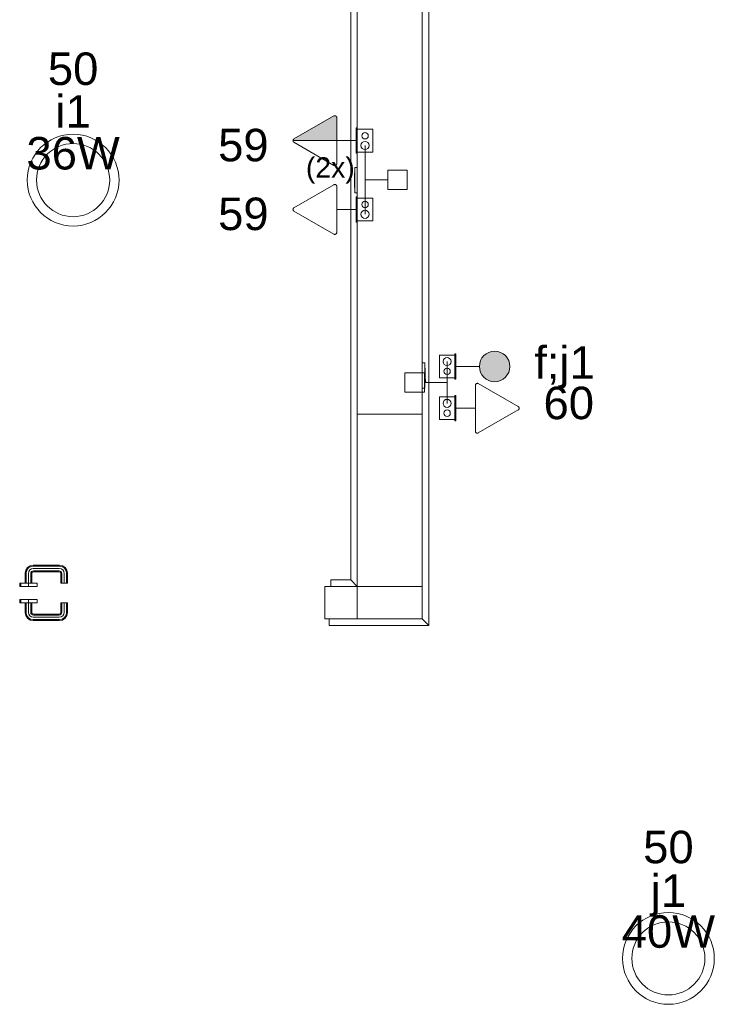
# Model space of a CAD drawing. Extents: x 5066 to 9756, y -2696 to -1109.
# Tile 216 of 248: x 9418.13 to 9422.41, y -2571.61 to -2565.55. Entities that reach past the tile are written whole.
import ezdxf

# ---------------------------------------------------------------- set-up
doc = ezdxf.new("R2010")
doc.units = 0
doc.header["$MEASUREMENT"] = 0
doc.linetypes.add('NULL', pattern=[0])
for name, color, linetype, lineweight in [('EL-Caixa', 9, 'CONTINUOUS', 18), ('EL-Interruptor', 3, 'CONTINUOUS', 20), ('EL-Tomadas', 150, 'CONTINUOUS', 20), ('IFC-Caixa de passagem-Contorno', 44, 'CONTINUOUS', 5), ('IFC-Elemento construtivo genérico-Contorno', 253, 'CONTINUOUS', 5), ('IFC-Parede padrão-Contorno', 44, 'CONTINUOUS', 5), ('IFC-Parte de elemento de construção-Contorno', 253, 'CONTINUOUS', 5), ('IFC-Pilar-Contorno', 83, 'CONTINUOUS', 5), ('IFC-Porta-Contorno', 142, 'CONTINUOUS', 5), ('P-SIMBOL', 172, 'CONTINUOUS', 20)]:
    doc.layers.add(name, color=color, linetype=linetype, lineweight=lineweight)
doc.layers.add('textos', color=2, linetype='CONTINUOUS')
doc.styles.add('Arial', font='arial.ttf')

msp = doc.modelspace()

# ---------------------------------------------------------------- hatches: boundary and pattern name
at = {"layer": 'EL-Interruptor', "linetype": 'Continuous'}
msp.add_hatch(color=81, dxfattribs=at).paths.add_polyline_path([(9421.1493, -2567.7), (9421.1507, -2567.6837), (9421.1493, -2567.6674), (9421.1451, -2567.6516), (9421.1381, -2567.6368), (9421.1288, -2567.6234), (9421.1172, -2567.6119), (9421.1038, -2567.6025), (9421.089, -2567.5956), (9421.0732, -2567.5914), (9421.057, -2567.59), (9421.0407, -2567.5914), (9421.0249, -2567.5956), (9421.0101, -2567.6025), (9420.9967, -2567.6119), (9420.9851, -2567.6234), (9420.9758, -2567.6368), (9420.9689, -2567.6516), (9420.9646, -2567.6674), (9420.9632, -2567.6837), (9420.9646, -2567.7), (9420.9689, -2567.7158), (9420.9758, -2567.7306), (9420.9851, -2567.744), (9420.9967, -2567.7555), (9421.0101, -2567.7649), (9421.0249, -2567.7718), (9421.0407, -2567.776), (9421.057, -2567.7775), (9421.0732, -2567.776), (9421.089, -2567.7718), (9421.1038, -2567.7649), (9421.1172, -2567.7555), (9421.1288, -2567.744), (9421.1381, -2567.7306), (9421.1451, -2567.7158)])
at = {"layer": 'EL-Tomadas', "linetype": 'Continuous'}
msp.add_hatch(color=161, dxfattribs=at).paths.add_polyline_path([(9420.0853, -2566.2944), (9419.816, -2566.2944), (9419.8162, -2566.292), (9419.8173, -2566.289), (9419.8188, -2566.2868), (9419.8206, -2566.285), (9419.8223, -2566.2839), (9420.0697, -2566.1413), (9420.0724, -2566.1408), (9420.0752, -2566.1409), (9420.0781, -2566.1417), (9420.0803, -2566.1429), (9420.0831, -2566.1457), (9420.0848, -2566.149), (9420.0853, -2566.1515), (9420.0853, -2566.2944)])

# ---------------------------------------------------------------- linework, layer by layer
at = {"layer": 'EL-Caixa'}
for p, q in [((9420.2594, -2566.536), (9420.2594, -2566.3244)), ((9420.3994, -2566.536), (9420.2594, -2566.536)), ((9420.2594, -2566.536), (9420.2594, -2566.7476)), ((9420.3994, -2566.536), (9420.2594, -2566.536)), ((9420.7644, -2567.7824), (9420.7644, -2567.6537)), ((9420.6244, -2567.7824), (9420.7644, -2567.7824)), ((9420.6244, -2567.7824), (9420.7644, -2567.7824)), ((9420.7644, -2567.7824), (9420.7644, -2567.9111))]:
    msp.add_line(p, q, dxfattribs=at)
for points in [[(9420.5194, -2566.596), (9420.3994, -2566.596), (9420.3994, -2566.476), (9420.5194, -2566.476), (9420.5194, -2566.596)], [(9420.5194, -2566.596), (9420.3994, -2566.596), (9420.3994, -2566.476), (9420.5194, -2566.476), (9420.5194, -2566.596)], [(9420.5044, -2567.7224), (9420.6244, -2567.7224), (9420.6244, -2567.8424), (9420.5044, -2567.8424), (9420.5044, -2567.7224)], [(9420.5044, -2567.7224), (9420.6244, -2567.7224), (9420.6244, -2567.8424), (9420.5044, -2567.8424), (9420.5044, -2567.7224)]]:
    msp.add_lwpolyline(points, dxfattribs=at)
at = {"layer": 'EL-Interruptor'}
msp.add_line((9420.9632, -2567.6837), (9420.818, -2567.6837), dxfattribs=at)
msp.add_circle((9421.057, -2567.6837), 0.0938, dxfattribs=at)
at = {"layer": 'EL-Tomadas'}
for p, q in [((9419.822, -2566.284), (9420.0674, -2566.1424)), ((9420.0854, -2566.1528), (9420.0852, -2566.436)), ((9420.0853, -2566.2944), (9419.816, -2566.2944)), ((9420.0672, -2566.4464), (9419.822, -2566.3048)), ((9420.0852, -2566.2944), (9420.2058, -2566.2944)), ((9419.822, -2566.7072), (9420.0674, -2566.5655)), ((9420.0854, -2566.5759), (9420.0852, -2566.8592)), ((9420.0672, -2566.8695), (9419.822, -2566.728)), ((9420.0852, -2566.7176), (9420.2058, -2566.7176)), ((9420.9567, -2567.7891), (9421.2019, -2567.9307)), ((9420.9385, -2568.0827), (9420.9387, -2567.7995)), ((9420.9387, -2567.9411), (9420.818, -2567.9411)), ((9421.2019, -2567.9515), (9420.9565, -2568.0931))]:
    msp.add_line(p, q, dxfattribs=at)
for points in [[(9420.0854, -2566.1528), (9420.0853, -2566.1514), (9420.085, -2566.15), (9420.0846, -2566.1487), (9420.0841, -2566.1474), (9420.0834, -2566.1462), (9420.0826, -2566.1451), (9420.0816, -2566.144), (9420.0805, -2566.1431), (9420.0794, -2566.1424), (9420.0781, -2566.1417), (9420.0768, -2566.1413), (9420.0755, -2566.1409), (9420.0741, -2566.1408), (9420.0727, -2566.1408), (9420.0713, -2566.1409), (9420.0699, -2566.1413), (9420.0686, -2566.1417), (9420.0674, -2566.1424)], [(9419.822, -2566.284), (9419.8208, -2566.2848), (9419.8198, -2566.2857), (9419.8188, -2566.2867), (9419.818, -2566.2878), (9419.8173, -2566.2891), (9419.8167, -2566.2903), (9419.8163, -2566.2917), (9419.8161, -2566.293), (9419.816, -2566.2944), (9419.8161, -2566.2958), (9419.8163, -2566.2972), (9419.8167, -2566.2985), (9419.8173, -2566.2998), (9419.818, -2566.301), (9419.8188, -2566.3022), (9419.8198, -2566.3032), (9419.8208, -2566.3041), (9419.822, -2566.3048)], [(9420.0672, -2566.4464), (9420.0685, -2566.447), (9420.0698, -2566.4475), (9420.0712, -2566.4478), (9420.0725, -2566.448), (9420.0739, -2566.448), (9420.0753, -2566.4478), (9420.0767, -2566.4475), (9420.078, -2566.447), (9420.0792, -2566.4464), (9420.0804, -2566.4457), (9420.0815, -2566.4448), (9420.0824, -2566.4437), (9420.0833, -2566.4426), (9420.084, -2566.4414), (9420.0845, -2566.4401), (9420.0849, -2566.4388), (9420.0852, -2566.4374), (9420.0852, -2566.436)], [(9420.0854, -2566.5759), (9420.0853, -2566.5745), (9420.085, -2566.5731), (9420.0846, -2566.5718), (9420.0841, -2566.5705), (9420.0834, -2566.5693), (9420.0826, -2566.5682), (9420.0816, -2566.5672), (9420.0805, -2566.5663), (9420.0794, -2566.5655), (9420.0781, -2566.5649), (9420.0768, -2566.5644), (9420.0755, -2566.5641), (9420.0741, -2566.5639), (9420.0727, -2566.5639), (9420.0713, -2566.5641), (9420.0699, -2566.5644), (9420.0686, -2566.5649), (9420.0674, -2566.5655)], [(9419.822, -2566.7072), (9419.8208, -2566.7079), (9419.8198, -2566.7088), (9419.8188, -2566.7098), (9419.818, -2566.711), (9419.8173, -2566.7122), (9419.8167, -2566.7135), (9419.8163, -2566.7148), (9419.8161, -2566.7162), (9419.816, -2566.7176), (9419.8161, -2566.719), (9419.8163, -2566.7203), (9419.8167, -2566.7217), (9419.8173, -2566.7229), (9419.818, -2566.7242), (9419.8188, -2566.7253), (9419.8198, -2566.7263), (9419.8208, -2566.7272), (9419.822, -2566.728)], [(9420.0672, -2566.8695), (9420.0685, -2566.8702), (9420.0698, -2566.8706), (9420.0712, -2566.871), (9420.0725, -2566.8711), (9420.0739, -2566.8711), (9420.0753, -2566.871), (9420.0767, -2566.8706), (9420.078, -2566.8702), (9420.0792, -2566.8695), (9420.0804, -2566.8688), (9420.0815, -2566.8679), (9420.0824, -2566.8669), (9420.0833, -2566.8657), (9420.084, -2566.8645), (9420.0845, -2566.8633), (9420.0849, -2566.8619), (9420.0852, -2566.8605), (9420.0852, -2566.8592)], [(9420.9567, -2567.7891), (9420.9554, -2567.7885), (9420.9541, -2567.788), (9420.9527, -2567.7877), (9420.9514, -2567.7875), (9420.95, -2567.7875), (9420.9486, -2567.7877), (9420.9472, -2567.788), (9420.9459, -2567.7885), (9420.9447, -2567.7891), (9420.9435, -2567.7899), (9420.9424, -2567.7907), (9420.9415, -2567.7918), (9420.9406, -2567.7929), (9420.9399, -2567.7941), (9420.9394, -2567.7954), (9420.939, -2567.7967), (9420.9387, -2567.7981), (9420.9387, -2567.7995)], [(9421.2019, -2567.9515), (9421.2031, -2567.9507), (9421.2041, -2567.9498), (9421.2051, -2567.9488), (9421.2059, -2567.9477), (9421.2066, -2567.9465), (9421.2072, -2567.9452), (9421.2076, -2567.9438), (9421.2078, -2567.9425), (9421.2079, -2567.9411), (9421.2078, -2567.9397), (9421.2076, -2567.9383), (9421.2072, -2567.937), (9421.2066, -2567.9357), (9421.2059, -2567.9345), (9421.2051, -2567.9334), (9421.2041, -2567.9323), (9421.2031, -2567.9314), (9421.2019, -2567.9307)], [(9420.9385, -2568.0827), (9420.9386, -2568.0841), (9420.9388, -2568.0855), (9420.9392, -2568.0868), (9420.9398, -2568.0881), (9420.9405, -2568.0893), (9420.9413, -2568.0904), (9420.9423, -2568.0915), (9420.9434, -2568.0924), (9420.9445, -2568.0931), (9420.9458, -2568.0938), (9420.9471, -2568.0942), (9420.9484, -2568.0946), (9420.9498, -2568.0947), (9420.9512, -2568.0947), (9420.9526, -2568.0946), (9420.954, -2568.0942), (9420.9553, -2568.0938), (9420.9565, -2568.0931)]]:
    msp.add_lwpolyline(points, dxfattribs=at)
at = {"layer": 'IFC-Caixa de passagem-Contorno'}
for p, q in [((9420.2058, -2566.2164), (9420.2058, -2566.3724)), ((9420.2058, -2566.2164), (9420.2118, -2566.2164)), ((9420.2118, -2566.2164), (9420.2118, -2566.3724)), ((9420.2118, -2566.2244), (9420.3068, -2566.2244)), ((9420.3068, -2566.2244), (9420.3068, -2566.3644)), ((9420.2058, -2566.3724), (9420.2118, -2566.3724)), ((9420.2118, -2566.3644), (9420.3068, -2566.3644)), ((9420.2058, -2566.6396), (9420.2058, -2566.7956)), ((9420.2058, -2566.6396), (9420.2118, -2566.6396)), ((9420.2118, -2566.6396), (9420.2118, -2566.7956)), ((9420.2118, -2566.6476), (9420.3068, -2566.6476)), ((9420.3068, -2566.6476), (9420.3068, -2566.7876)), ((9420.2058, -2566.7956), (9420.2118, -2566.7956)), ((9420.2118, -2566.7876), (9420.3068, -2566.7876)), ((9420.812, -2567.7617), (9420.812, -2567.6057)), ((9420.818, -2567.6057), (9420.812, -2567.6057)), ((9420.818, -2567.7617), (9420.818, -2567.6057)), ((9420.717, -2567.7537), (9420.717, -2567.6137)), ((9420.812, -2567.6137), (9420.717, -2567.6137)), ((9420.812, -2567.7537), (9420.717, -2567.7537)), ((9420.818, -2567.7617), (9420.812, -2567.7617)), ((9420.717, -2568.0111), (9420.717, -2567.8711)), ((9420.812, -2567.8711), (9420.717, -2567.8711)), ((9420.812, -2568.0191), (9420.812, -2567.8631)), ((9420.818, -2567.8631), (9420.812, -2567.8631)), ((9420.818, -2568.0191), (9420.818, -2567.8631)), ((9420.812, -2568.0111), (9420.717, -2568.0111)), ((9420.818, -2568.0191), (9420.812, -2568.0191))]:
    msp.add_line(p, q, dxfattribs=at)
for centre, radius in [((9420.2594, -2566.2644), 0.0199), ((9420.2594, -2566.3244), 0.025), ((9420.2594, -2566.6876), 0.0199), ((9420.2594, -2566.7476), 0.025), ((9420.7644, -2567.6537), 0.025), ((9420.7644, -2567.7137), 0.0199), ((9420.7644, -2567.9111), 0.025), ((9420.7644, -2567.9711), 0.0199)]:
    msp.add_circle(centre, radius, dxfattribs=at)
at = {"layer": 'IFC-Elemento construtivo genérico-Contorno', "color": 8, "lineweight": 5}
for p, q in [((9420.1943, -2566.4922), (9420.1959, -2566.4922)), ((9420.1943, -2566.5822), (9420.1943, -2566.4922)), ((9420.1959, -2566.6152), (9420.1959, -2566.4592)), ((9420.1959, -2566.4592), (9420.2119, -2566.4592)), ((9420.1943, -2566.5822), (9420.1959, -2566.5822)), ((9420.1959, -2566.6152), (9420.2119, -2566.6152)), ((9420.6119, -2567.6622), (9420.6279, -2567.6622)), ((9420.6279, -2567.8182), (9420.6279, -2567.6622)), ((9420.6279, -2567.6952), (9420.6295, -2567.6952)), ((9420.6295, -2567.7852), (9420.6295, -2567.6952)), ((9420.6279, -2567.7852), (9420.6295, -2567.7852)), ((9420.6295, -2567.7399), (9420.6325, -2567.7822)), ((9420.6295, -2567.7822), (9420.6325, -2567.7822)), ((9420.6322, -2567.777), (9420.6326, -2567.7769)), ((9420.6322, -2567.777), (9420.6327, -2567.777)), ((9420.6322, -2567.777), (9420.6328, -2567.7789)), ((9420.6322, -2567.777), (9420.6326, -2567.779)), ((9420.6326, -2567.7769), (9420.6327, -2567.777)), ((9420.6326, -2567.779), (9420.6328, -2567.7789)), ((9420.6327, -2567.777), (9420.633, -2567.7772)), ((9420.6327, -2567.777), (9420.6329, -2567.7771)), ((9420.6328, -2567.7789), (9420.6331, -2567.7787)), ((9420.6328, -2567.7789), (9420.633, -2567.7788)), ((9420.6329, -2567.7771), (9420.6332, -2567.7773)), ((9420.633, -2567.7772), (9420.6333, -2567.7774)), ((9420.633, -2567.7788), (9420.6331, -2567.7787)), ((9420.6331, -2567.7787), (9420.6333, -2567.7784)), ((9420.6331, -2567.7787), (9420.6332, -2567.7786)), ((9420.6332, -2567.7773), (9420.6333, -2567.7774)), ((9420.6332, -2567.7786), (9420.6333, -2567.7784)), ((9420.6333, -2567.7774), (9420.6334, -2567.7778)), ((9420.6333, -2567.7774), (9420.6334, -2567.7776)), ((9420.6333, -2567.7784), (9420.6334, -2567.7781)), ((9420.6333, -2567.7784), (9420.6334, -2567.7783)), ((9420.6334, -2567.7776), (9420.6334, -2567.7778)), ((9420.6334, -2567.7781), (9420.6334, -2567.7778)), ((9420.6334, -2567.7783), (9420.6334, -2567.7781)), ((9420.6119, -2567.8182), (9420.6279, -2567.8182))]:
    msp.add_line(p, q, dxfattribs=at)
at = {"layer": 'IFC-Parede padrão-Contorno', "color": 8, "lineweight": 5}
for p, q in [((9420.2119, -2566.8773), (9420.2119, -2563.6372)), ((9420.6119, -2565.7973), (9420.6119, -2563.6372)), ((9420.6119, -2569.0373), (9420.6119, -2565.7973)), ((9420.2119, -2569.0373), (9420.2119, -2566.8773)), ((9420.0119, -2569.0372), (9420.0259, -2569.0372)), ((9420.0119, -2569.2326), (9420.0119, -2569.0372)), ((9420.0259, -2569.0372), (9420.6119, -2569.0372)), ((9420.2119, -2569.0373), (9420.4519, -2569.0373)), ((9420.4519, -2569.0373), (9420.6119, -2569.0373)), ((9420.6119, -2569.0899), (9420.6119, -2569.0372)), ((9420.6119, -2569.2372), (9420.6119, -2569.0899)), ((9420.0119, -2569.2372), (9420.0119, -2569.2326)), ((9420.0119, -2569.2372), (9420.4541, -2569.2372)), ((9420.4541, -2569.2372), (9420.6119, -2569.2372))]:
    msp.add_line(p, q, dxfattribs=at)
at = {"layer": 'IFC-Parte de elemento de construção-Contorno', "color": 8, "lineweight": 5}
for p, q in [((9420.6519, -2569.2772), (9420.6519, -2549.3435)), ((9420.1719, -2568.9973), (9420.1719, -2564.0772)), ((9420.6119, -2569.2372), (9420.6119, -2567.8182)), ((9420.0495, -2568.9973), (9420.1719, -2568.9973)), ((9420.0495, -2569.0372), (9420.0495, -2568.9973)), ((9420.1719, -2568.9973), (9420.2119, -2569.0372)), ((9420.0386, -2569.2772), (9420.0386, -2569.2372)), ((9420.6119, -2569.2372), (9420.6519, -2569.2772)), ((9420.0386, -2569.2772), (9420.6519, -2569.2772))]:
    msp.add_line(p, q, dxfattribs=at)
at = {"layer": 'IFC-Pilar-Contorno', "color": 146, "lineweight": 5, "true_color": 0x105689}
for p, q in [((9420.2119, -2568.754), (9420.2119, -2567.9773)), ((9420.2119, -2567.9773), (9420.3654, -2567.9773)), ((9420.3654, -2567.9773), (9420.6119, -2567.9773)), ((9420.6119, -2568.4606), (9420.6119, -2567.9773)), ((9420.6119, -2569.2373), (9420.6119, -2568.1382)), ((9420.6119, -2569.2373), (9420.6119, -2568.4606)), ((9420.2119, -2569.2373), (9420.2119, -2568.754)), ((9420.2119, -2569.2373), (9420.4585, -2569.2373)), ((9420.4585, -2569.2373), (9420.6119, -2569.2373))]:
    msp.add_line(p, q, dxfattribs=at)
at = {"layer": 'IFC-Porta-Contorno', "color": 8, "lineweight": 5}
for p, q in [((9418.1679, -2568.9553), (9418.1714, -2568.938)), ((9418.1714, -2568.938), (9418.1823, -2568.9216)), ((9418.1738, -2568.9558), (9418.1769, -2568.9402)), ((9418.1769, -2568.9402), (9418.1865, -2568.9258)), ((9418.1823, -2568.9216), (9418.1987, -2568.9107)), ((9418.1865, -2568.9258), (9418.2009, -2568.9162)), ((9418.1902, -2568.9458), (9418.1967, -2568.936)), ((9418.1967, -2568.936), (9418.2064, -2568.9295)), ((9418.1987, -2568.9107), (9418.216, -2568.9072)), ((9418.2009, -2568.9162), (9418.2166, -2568.9131)), ((9418.2064, -2568.9295), (9418.2179, -2568.9272)), ((9418.212, -2568.9428), (9418.2193, -2568.9414)), ((9418.216, -2568.9072), (9418.3799, -2568.9072)), ((9418.2166, -2568.9131), (9418.3793, -2568.9131)), ((9418.2179, -2568.9272), (9418.3779, -2568.9272)), ((9418.2193, -2568.9414), (9418.3766, -2568.9414)), ((9418.3766, -2568.9414), (9418.3839, -2568.9428)), ((9418.3779, -2568.9272), (9418.3894, -2568.9295)), ((9418.3793, -2568.9131), (9418.3949, -2568.9162)), ((9418.3799, -2568.9072), (9418.3972, -2568.9107)), ((9418.3894, -2568.9295), (9418.3991, -2568.936)), ((9418.3949, -2568.9162), (9418.4093, -2568.9258)), ((9418.3972, -2568.9107), (9418.4135, -2568.9216)), ((9418.3991, -2568.936), (9418.4057, -2568.9458)), ((9418.4093, -2568.9258), (9418.419, -2568.9402)), ((9418.4135, -2568.9216), (9418.4245, -2568.938)), ((9418.419, -2568.9402), (9418.4221, -2568.9558)), ((9418.4245, -2568.938), (9418.4279, -2568.9553)), ((9418.1679, -2569.0172), (9418.1679, -2568.9553)), ((9418.1738, -2569.0172), (9418.1738, -2568.9558)), ((9418.1879, -2568.9572), (9418.1902, -2568.9458)), ((9418.1879, -2569.0172), (9418.1879, -2568.9572)), ((9418.2021, -2568.9586), (9418.2035, -2568.9513)), ((9418.2021, -2569.0172), (9418.2021, -2568.9586)), ((9418.2035, -2568.9513), (9418.2069, -2568.9462)), ((9418.2069, -2568.9462), (9418.212, -2568.9428)), ((9418.2079, -2568.9592), (9418.2091, -2568.9536)), ((9418.2079, -2569.0172), (9418.2079, -2568.9592)), ((9418.2091, -2568.9536), (9418.2111, -2568.9504)), ((9418.2111, -2568.9504), (9418.2143, -2568.9484)), ((9418.2143, -2568.9484), (9418.2199, -2568.9472)), ((9418.2199, -2568.9472), (9418.376, -2568.9472)), ((9418.376, -2568.9472), (9418.3816, -2568.9484)), ((9418.3816, -2568.9484), (9418.3847, -2568.9504)), ((9418.3839, -2568.9428), (9418.3889, -2568.9462)), ((9418.3847, -2568.9504), (9418.3868, -2568.9536)), ((9418.3868, -2568.9536), (9418.3879, -2568.9592)), ((9418.3879, -2569.0172), (9418.3879, -2568.9592)), ((9418.3889, -2568.9462), (9418.3923, -2568.9513)), ((9418.3923, -2568.9513), (9418.3938, -2568.9586)), ((9418.3938, -2569.0172), (9418.3938, -2568.9586)), ((9418.4057, -2568.9458), (9418.4079, -2568.9572)), ((9418.4079, -2569.0172), (9418.4079, -2568.9572)), ((9418.4221, -2569.0172), (9418.4221, -2568.9558)), ((9418.4279, -2569.0172), (9418.4279, -2568.9553)), ((9418.1339, -2569.0172), (9418.1412, -2569.0172)), ((9418.1339, -2569.0174), (9418.1339, -2569.0172)), ((9418.1339, -2569.037), (9418.1339, -2569.0174)), ((9418.1339, -2569.0372), (9418.1339, -2569.037)), ((9418.1339, -2569.0372), (9418.1412, -2569.0372)), ((9418.1341, -2569.0172), (9418.1414, -2569.0172)), ((9418.1412, -2569.0174), (9418.1412, -2569.0172)), ((9418.1412, -2569.0172), (9418.1609, -2569.0172)), ((9418.1412, -2569.037), (9418.1412, -2569.0174)), ((9418.1412, -2569.0372), (9418.1412, -2569.037)), ((9418.1412, -2569.0372), (9418.1609, -2569.0372)), ((9418.1414, -2569.0172), (9418.161, -2569.0172)), ((9418.1609, -2569.0172), (9418.1879, -2569.0172)), ((9418.1609, -2569.0372), (9418.1879, -2569.0372)), ((9418.1879, -2569.0174), (9418.1879, -2569.0172)), ((9418.1879, -2569.0172), (9418.2149, -2569.0172)), ((9418.1879, -2569.037), (9418.1879, -2569.0174)), ((9418.1879, -2569.0372), (9418.1879, -2569.037)), ((9418.1879, -2569.0372), (9418.2149, -2569.0372)), ((9418.2148, -2569.0172), (9418.2345, -2569.0172)), ((9418.2149, -2569.0172), (9418.2347, -2569.0172)), ((9418.2149, -2569.0372), (9418.2347, -2569.0372)), ((9418.2345, -2569.0172), (9418.2418, -2569.0172)), ((9418.2347, -2569.0172), (9418.2419, -2569.0172)), ((9418.2347, -2569.0372), (9418.2419, -2569.0372)), ((9418.2419, -2569.0174), (9418.2419, -2569.0172)), ((9418.2419, -2569.037), (9418.2419, -2569.0174)), ((9418.2419, -2569.0372), (9418.2419, -2569.037)), ((9418.3879, -2569.0172), (9418.3938, -2569.0172)), ((9418.3938, -2569.0172), (9418.4079, -2569.0172)), ((9418.4079, -2569.0172), (9418.4221, -2569.0172)), ((9418.4221, -2569.0172), (9418.4279, -2569.0172)), ((9418.1339, -2569.1174), (9418.1339, -2569.1172)), ((9418.1339, -2569.1172), (9418.1412, -2569.1172)), ((9418.1339, -2569.137), (9418.1339, -2569.1174)), ((9418.1359, -2569.1172), (9418.1429, -2569.1172)), ((9418.1359, -2569.1172), (9418.1429, -2569.1172)), ((9418.1412, -2569.1174), (9418.1412, -2569.1172)), ((9418.1412, -2569.1172), (9418.1609, -2569.1172)), ((9418.1412, -2569.137), (9418.1412, -2569.1174)), ((9418.1429, -2569.1172), (9418.1619, -2569.1172)), ((9418.1429, -2569.1172), (9418.1619, -2569.1172)), ((9418.1609, -2569.1172), (9418.1879, -2569.1172)), ((9418.1879, -2569.1174), (9418.1879, -2569.1172)), ((9418.1879, -2569.1172), (9418.2149, -2569.1172)), ((9418.1879, -2569.137), (9418.1879, -2569.1174)), ((9418.2139, -2569.1172), (9418.233, -2569.1172)), ((9418.2139, -2569.1172), (9418.233, -2569.1172)), ((9418.2149, -2569.1172), (9418.2347, -2569.1172)), ((9418.233, -2569.1172), (9418.2399, -2569.1172)), ((9418.233, -2569.1172), (9418.2399, -2569.1172)), ((9418.2347, -2569.1172), (9418.2419, -2569.1172)), ((9418.2419, -2569.1174), (9418.2419, -2569.1172)), ((9418.2419, -2569.137), (9418.2419, -2569.1174)), ((9418.1339, -2569.1372), (9418.1339, -2569.137)), ((9418.1339, -2569.1372), (9418.1412, -2569.1372)), ((9418.1412, -2569.1372), (9418.1412, -2569.137)), ((9418.1412, -2569.1372), (9418.1609, -2569.1372)), ((9418.1609, -2569.1372), (9418.1879, -2569.1372)), ((9418.1679, -2569.1992), (9418.1679, -2569.1372)), ((9418.1738, -2569.1986), (9418.1738, -2569.1372)), ((9418.1879, -2569.1372), (9418.1879, -2569.137)), ((9418.1879, -2569.1972), (9418.1879, -2569.1372)), ((9418.1879, -2569.1372), (9418.2149, -2569.1372)), ((9418.2021, -2569.1958), (9418.2021, -2569.1372)), ((9418.2079, -2569.1953), (9418.2079, -2569.1372)), ((9418.2149, -2569.1372), (9418.2347, -2569.1372)), ((9418.2347, -2569.1372), (9418.2419, -2569.1372)), ((9418.2419, -2569.1372), (9418.2419, -2569.137)), ((9418.3879, -2569.1372), (9418.3938, -2569.1372)), ((9418.3879, -2569.1953), (9418.3879, -2569.1372)), ((9418.3938, -2569.1958), (9418.3938, -2569.1372)), ((9418.3938, -2569.1372), (9418.4079, -2569.1372)), ((9418.4079, -2569.1972), (9418.4079, -2569.1372)), ((9418.4079, -2569.1372), (9418.4221, -2569.1372)), ((9418.4221, -2569.1986), (9418.4221, -2569.1372)), ((9418.4221, -2569.1372), (9418.4279, -2569.1372)), ((9418.4279, -2569.1992), (9418.4279, -2569.1372)), ((9418.1679, -2569.1992), (9418.1714, -2569.2165)), ((9418.1714, -2569.2165), (9418.1823, -2569.2329)), ((9418.1738, -2569.1986), (9418.1769, -2569.2142)), ((9418.1769, -2569.2142), (9418.1865, -2569.2286)), ((9418.1823, -2569.2329), (9418.1987, -2569.2438)), ((9418.1865, -2569.2286), (9418.2009, -2569.2383)), ((9418.1879, -2569.1972), (9418.1902, -2569.2087)), ((9418.1902, -2569.2087), (9418.1967, -2569.2184)), ((9418.1967, -2569.2184), (9418.2064, -2569.225)), ((9418.1987, -2569.2438), (9418.216, -2569.2472)), ((9418.2009, -2569.2383), (9418.2166, -2569.2414)), ((9418.2021, -2569.1958), (9418.2035, -2569.2032)), ((9418.2035, -2569.2032), (9418.2069, -2569.2083)), ((9418.2064, -2569.225), (9418.2179, -2569.2272)), ((9418.2069, -2569.2083), (9418.212, -2569.2116)), ((9418.2079, -2569.1953), (9418.2091, -2569.2009)), ((9418.2091, -2569.2009), (9418.2111, -2569.204)), ((9418.2111, -2569.204), (9418.2143, -2569.2061)), ((9418.212, -2569.2116), (9418.2193, -2569.2131)), ((9418.2143, -2569.2061), (9418.2199, -2569.2072)), ((9418.2166, -2569.2414), (9418.3793, -2569.2414)), ((9418.2179, -2569.2272), (9418.3779, -2569.2272)), ((9418.2193, -2569.2131), (9418.3766, -2569.2131)), ((9418.2199, -2569.2072), (9418.376, -2569.2072)), ((9418.376, -2569.2072), (9418.3816, -2569.2061)), ((9418.3766, -2569.2131), (9418.3839, -2569.2116)), ((9418.3779, -2569.2272), (9418.3894, -2569.225)), ((9418.3793, -2569.2414), (9418.3949, -2569.2383)), ((9418.3799, -2569.2472), (9418.3972, -2569.2438)), ((9418.3816, -2569.2061), (9418.3847, -2569.204)), ((9418.3839, -2569.2116), (9418.3889, -2569.2083)), ((9418.3847, -2569.204), (9418.3868, -2569.2009)), ((9418.3868, -2569.2009), (9418.3879, -2569.1953)), ((9418.3889, -2569.2083), (9418.3923, -2569.2032)), ((9418.3894, -2569.225), (9418.3991, -2569.2184)), ((9418.3923, -2569.2032), (9418.3938, -2569.1958)), ((9418.3949, -2569.2383), (9418.4093, -2569.2286)), ((9418.3972, -2569.2438), (9418.4135, -2569.2329)), ((9418.3991, -2569.2184), (9418.4057, -2569.2087)), ((9418.4057, -2569.2087), (9418.4079, -2569.1972)), ((9418.4093, -2569.2286), (9418.419, -2569.2142)), ((9418.4135, -2569.2329), (9418.4245, -2569.2165)), ((9418.419, -2569.2142), (9418.4221, -2569.1986)), ((9418.4245, -2569.2165), (9418.4279, -2569.1992)), ((9418.216, -2569.2472), (9418.3799, -2569.2472))]:
    msp.add_line(p, q, dxfattribs=at)
at = {"layer": 'P-SIMBOL'}
for centre, radius in [((9418.4628, -2566.5372), 0.2825), ((9418.4628, -2566.5372), 0.225), ((9422.1266, -2571.3257), 0.2825), ((9422.1266, -2571.3257), 0.225)]:
    msp.add_circle(centre, radius, dxfattribs=at)

# ---------------------------------------------------------------- texts
at = {"layer": 'EL-Tomadas', "linetype": 'NULL', "insert": (9420.1962, -2566.5596), "char_height": 0.125, "width": 0.61998, "attachment_point": 9, "line_spacing_factor": 0.6, "style": 'Arial'}
msp.add_mtext('(2x)', dxfattribs=at)
at = {"layer": 'textos', "linetype": 'NULL', "char_height": 0.2, "line_spacing_factor": 0.6, "style": 'Arial'}
for s, insert, width, attachment_point in [('50', (9418.4628, -2565.9547), 0.622891, 8), ('i1', (9418.4628, -2566.2147), 0.435859, 8), ('36W', (9418.4628, -2566.4747), 1.151445, 8), ('59', (9419.666, -2566.4244), 0.622891, 9), ('59', (9419.666, -2566.8476), 0.622891, 9), ('f;j1', (9421.3007, -2567.8197), 0.747031, 7), ('60', (9421.3579, -2568.0111), 0.622891, 7), ('50', (9422.1266, -2570.7432), 0.622891, 8), ('j1', (9422.1266, -2571.0692), 0.435859, 8), ('40W', (9422.1266, -2571.2632), 1.151445, 8)]:
    msp.add_mtext(s, dxfattribs=dict(at, insert=insert, width=width, attachment_point=attachment_point))

doc.saveas('drawing.dxf')
